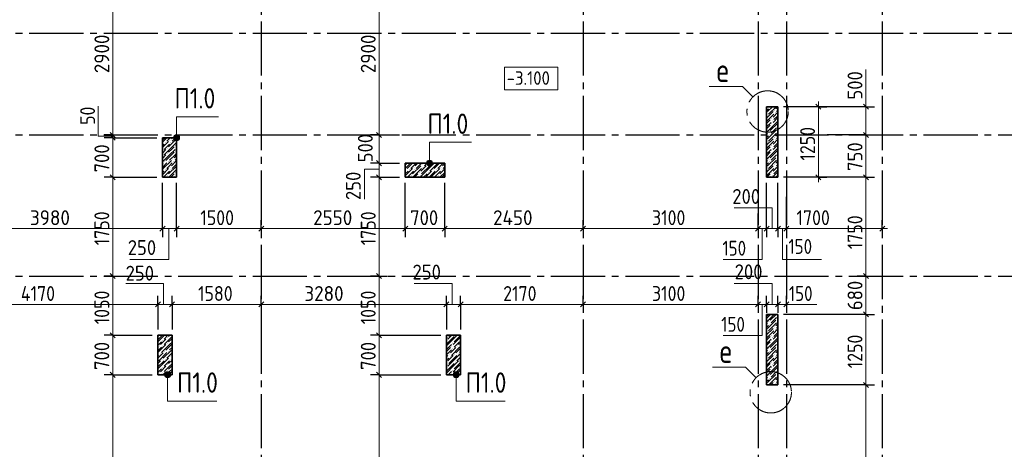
# Model space of a CAD drawing. Header units: millimetres. Extents: x 0 to 21000, y 0 to 14850.
# Tile 12 of 16: x 8432 to 15698, y 5747 to 8918. Entities that reach past the tile are written whole.
import ezdxf

# ---------------------------------------------------------------- set-up
doc = ezdxf.new("R2010")
doc.units = ezdxf.units.MM
doc.linetypes.add('______5', pattern=[550, 400, -50, 50, -50])
for name, color, linetype, lineweight in [('Standard', 7, 'Continuous', 25), ('ЖБ Пилон', 180, 'Continuous', 25), ('Общий01', 7, 'Continuous', 13), ('Позиционная метка диаметр_ шаг', 7, 'Continuous', 13), ('Позиционная метка линия выноска', 7, 'Continuous', 13), ('Примечания', 7, 'Continuous', 13), ('Размерная линия_ общее', 7, 'Continuous', 13)]:
    doc.layers.add(name, color=color, linetype=linetype, lineweight=lineweight)
doc.layers.add('ЖБ Стена верхний уровень', color=7, linetype='Continuous', lineweight=25, true_color=0x006e00)
doc.layers.add('Оси', color=7, linetype='______5', true_color=0x656565)
doc.styles.add('ISOCPEUR', font='txt')

msp = doc.modelspace()

# ---------------------------------------------------------------- hatches: boundary and pattern name
at = {"layer": 'ЖБ Пилон', "linetype": 'Continuous', "lineweight": 18, "transparency": 33554687}
for points in [[(9505.7, 8010.5), (9508.2, 8013), (9510.7, 8010.5), (9508.2, 8008)], [(9538.8, 8029.5), (9541.3, 8032), (9543.8, 8029.5), (9541.3, 8027)], [(9545.7, 8010.5), (9548.2, 8013), (9550.7, 8010.5), (9548.2, 8008)], [(9485.7, 7950.5), (9488.2, 7953), (9490.7, 7950.5), (9488.2, 7948)], [(9518.8, 7969.5), (9521.2, 7972), (9523.8, 7969.5), (9521.2, 7967)], [(9518.8, 7929.5), (9521.2, 7932), (9523.8, 7929.5), (9521.2, 7927)], [(9578.8, 7989.5), (9581.2, 7992), (9583.8, 7989.5), (9581.2, 7987)], [(9578.8, 7949.5), (9581.2, 7952), (9583.8, 7949.5), (9581.2, 7947)], [(9585.7, 7970.5), (9588.2, 7973), (9589.6, 7971.6), (9589.6, 7969.5), (9588.2, 7968)], [(9485.7, 7910.5), (9488.2, 7913), (9490.7, 7910.5), (9488.2, 7908)], [(9498.8, 7869.5), (9501.3, 7872), (9503.8, 7869.5), (9501.3, 7867)], [(9525.7, 7870.5), (9528.2, 7873), (9530.7, 7870.5), (9528.2, 7868)], [(9558.8, 7889.5), (9561.2, 7892), (9563.8, 7889.5), (9561.2, 7887)], [(9565.7, 7870.5), (9568.2, 7873), (9570.7, 7870.5), (9568.2, 7868)], [(11398.8, 7849.5), (11401.3, 7852), (11403.8, 7849.5), (11401.3, 7847)], [(11438.8, 7849.5), (11441.3, 7852), (11443.8, 7849.5), (11441.3, 7847)], [(11465.7, 7850.5), (11468.2, 7853), (11470.7, 7850.5), (11468.2, 7848)], [(9505.7, 7810.5), (9508.2, 7813), (9510.7, 7810.5), (9508.2, 7808)], [(9538.8, 7829.5), (9541.3, 7832), (9543.8, 7829.5), (9541.3, 7827)], [(9545.7, 7810.5), (9548.2, 7813), (9550.7, 7810.5), (9548.2, 7808)], [(9578.8, 7789.5), (9581.2, 7792), (9583.8, 7789.5), (9581.2, 7787)], [(11278.8, 7809.5), (11281.2, 7812), (11283.8, 7809.5), (11281.2, 7807)], [(11305.7, 7810.5), (11308.2, 7813), (11310.7, 7810.5), (11308.2, 7808)], [(11338.8, 7829.5), (11341.3, 7832), (11343.8, 7829.5), (11341.3, 7827)], [(11345.7, 7810.5), (11348.2, 7813), (11350.7, 7810.5), (11348.2, 7808)], [(11378.8, 7789.5), (11381.2, 7792), (11383.8, 7789.5), (11381.2, 7787)], [(11405.7, 7830.5), (11408.2, 7833), (11410.7, 7830.5), (11408.2, 7828)], [(11445.7, 7790.5), (11448.2, 7793), (11450.7, 7790.5), (11448.2, 7788)], [(11478.8, 7809.5), (11481.2, 7812), (11483.8, 7809.5), (11481.2, 7807)], [(11505.7, 7810.5), (11508.2, 7813), (11510.7, 7810.5), (11508.2, 7808)], [(11538.8, 7829.5), (11541.3, 7832), (11543.8, 7829.5), (11541.3, 7827)], [(11545.7, 7810.5), (11548.2, 7813), (11550.7, 7810.5), (11548.2, 7808)], [(9518.8, 7769.5), (9521.2, 7772), (9523.8, 7769.5), (9521.2, 7767)], [(9585.7, 7770.5), (9588.2, 7773), (9589.6, 7771.6), (9589.6, 7769.5), (9588.2, 7768)], [(11318.8, 7769.5), (11321.2, 7772), (11323.8, 7769.5), (11321.2, 7767)], [(11385.7, 7770.5), (11388.2, 7773), (11390.7, 7770.5), (11388.2, 7768)], [(11518.8, 7769.5), (11521.2, 7772), (11523.8, 7769.5), (11521.2, 7767)], [(9485.7, 6550.5), (9488.2, 6553), (9490.7, 6550.5), (9488.2, 6548)], [(9518.8, 6569.5), (9521.2, 6572), (9523.8, 6569.5), (9521.2, 6567)], [(11582.8, 6588.5), (11581.3, 6587), (11581.3, 6588.5)], [(11581.3, 6551.9), (11583.8, 6549.5), (11581.3, 6547)], [(11585.7, 6570.5), (11588.2, 6573), (11590.7, 6570.5), (11588.2, 6568)], [(11648.6, 6588.5), (11648.2, 6588), (11647.7, 6588.5)], [(9458.8, 6509.5), (9461.2, 6512), (9463.8, 6509.5), (9461.2, 6507)], [(9485.7, 6510.5), (9488.2, 6513), (9490.7, 6510.5), (9488.2, 6508)], [(9498.8, 6469.5), (9501.3, 6472), (9503.8, 6469.5), (9501.3, 6467)], [(9518.8, 6529.5), (9521.2, 6532), (9523.8, 6529.5), (9521.2, 6527)], [(9525.7, 6470.5), (9528.2, 6473), (9530.7, 6470.5), (9528.2, 6468)], [(11618.8, 6509.5), (11621.2, 6512), (11623.8, 6509.5), (11621.2, 6507)], [(11625.7, 6530.5), (11628.2, 6533), (11630.7, 6530.5), (11628.2, 6528)], [(11625.7, 6490.5), (11628.2, 6493), (11630.7, 6490.5), (11628.2, 6488)], [(11658.7, 6509.5), (11661.2, 6512), (11663.8, 6509.5), (11661.2, 6507)], [(9465.7, 6450.5), (9468.2, 6453), (9470.7, 6450.5), (9468.2, 6448)], [(9478.8, 6409.5), (9481.2, 6412), (9483.8, 6409.5), (9481.2, 6407)], [(9505.7, 6410.5), (9508.2, 6413), (9510.7, 6410.5), (9508.2, 6408)], [(9538.8, 6429.5), (9541.3, 6432), (9543.8, 6429.5), (9541.3, 6427)], [(9545.7, 6410.5), (9548.2, 6413), (9550.7, 6410.5), (9548.2, 6408)], [(11598.8, 6449.5), (11601.3, 6452), (11603.8, 6449.5), (11601.3, 6447)], [(11605.7, 6430.5), (11608.2, 6433), (11610.7, 6430.5), (11608.2, 6428)], [(11638.8, 6449.5), (11641.3, 6452), (11643.8, 6449.5), (11641.3, 6447)], [(11665.7, 6450.5), (11668.2, 6453), (11670.7, 6450.5), (11668.2, 6448)], [(11678.8, 6409.5), (11681.2, 6412), (11683.8, 6409.5), (11681.2, 6407)], [(9485.7, 6350.5), (9488.2, 6353), (9490.7, 6350.5), (9488.2, 6348)], [(9518.8, 6369.5), (9521.2, 6372), (9523.8, 6369.5), (9521.2, 6367)], [(9518.8, 6329.5), (9521.2, 6332), (9523.8, 6329.5), (9521.2, 6327)], [(11581.3, 6391.9), (11583.8, 6389.5), (11581.3, 6387)], [(11581.3, 6351.9), (11583.8, 6349.5), (11581.3, 6347)], [(11585.7, 6370.5), (11588.2, 6373), (11590.7, 6370.5), (11588.2, 6368)], [(11625.7, 6330.5), (11628.2, 6333), (11630.7, 6330.5), (11628.2, 6328)], [(11645.7, 6390.5), (11648.2, 6393), (11650.7, 6390.5), (11648.2, 6388)], [(9458.8, 6309.5), (9461.2, 6312), (9463.8, 6309.5), (9461.2, 6307)], [(9485.7, 6310.5), (9488.2, 6313), (9490.7, 6310.5), (9488.2, 6308)], [(11618.8, 6309.5), (11621.2, 6312), (11623.8, 6309.5), (11621.2, 6307)], [(11658.7, 6309.5), (11661.2, 6312), (11663.8, 6309.5), (11661.2, 6307)]]:
    msp.add_hatch(color=7, dxfattribs=at).paths.add_polyline_path(points, flags=16)
at = {"layer": 'ЖБ Стена верхний уровень', "linetype": 'Continuous', "lineweight": 18, "transparency": 33554687}
for points in [[(13945.7, 8210.5), (13948.2, 8213), (13950.7, 8210.5), (13948.2, 8208)], [(13965.7, 8270.5), (13968.2, 8273), (13970.7, 8270.5), (13968.2, 8268)], [(13998.8, 8249.5), (14001.3, 8252), (14003.8, 8249.5), (14001.3, 8247)], [(14005.7, 8230.5), (14008.2, 8233), (14010.7, 8230.5), (14008.2, 8228)], [(13978.8, 8189.5), (13981.3, 8192), (13983.8, 8189.5), (13981.3, 8187)], [(13978.8, 8149.5), (13981.3, 8152), (13983.8, 8149.5), (13981.3, 8147)], [(13985.7, 8170.5), (13988.2, 8173), (13990.7, 8170.5), (13988.2, 8168)], [(13958.7, 8089.5), (13961.2, 8092), (13963.8, 8089.5), (13961.2, 8087)], [(13965.7, 8070.5), (13968.2, 8073), (13970.7, 8070.5), (13968.2, 8068)], [(14018.8, 8109.5), (14021.2, 8112), (14023.8, 8109.5), (14021.2, 8107)], [(14025.7, 8130.5), (14027.1, 8132), (14027.1, 8129.1)], [(14025.7, 8090.5), (14027.1, 8092), (14027.1, 8089.1)], [(13945.7, 8010.5), (13948.2, 8013), (13950.7, 8010.5), (13948.2, 8008)], [(13998.8, 8049.5), (14001.3, 8052), (14003.8, 8049.5), (14001.3, 8047)], [(14005.7, 8030.5), (14008.2, 8033), (14010.7, 8030.5), (14008.2, 8028)], [(13978.8, 7989.5), (13981.3, 7992), (13983.8, 7989.5), (13981.3, 7987)], [(13978.8, 7949.5), (13981.3, 7952), (13983.8, 7949.5), (13981.3, 7947)], [(13985.7, 7970.5), (13988.2, 7973), (13990.7, 7970.5), (13988.2, 7968)], [(14025.7, 7930.5), (14027.1, 7932), (14027.1, 7929.1)], [(13958.7, 7889.5), (13961.2, 7892), (13963.8, 7889.5), (13961.2, 7887)], [(13965.7, 7870.5), (13968.2, 7873), (13970.7, 7870.5), (13968.2, 7868)], [(13998.8, 7849.5), (14001.3, 7852), (14003.8, 7849.5), (14001.3, 7847)], [(14018.8, 7909.5), (14021.2, 7912), (14023.8, 7909.5), (14021.2, 7907)], [(14025.7, 7890.5), (14027.1, 7892), (14027.1, 7889.1)], [(13945.7, 7810.5), (13948.2, 7813), (13950.7, 7810.5), (13948.2, 7808)], [(13978.8, 7789.5), (13981.3, 7792), (13983.8, 7789.5), (13981.3, 7787)], [(14005.7, 7830.5), (14008.2, 7833), (14010.7, 7830.5), (14008.2, 7828)], [(13985.7, 7770.5), (13988.2, 7773), (13990.7, 7770.5), (13988.2, 7768)], [(13958.7, 6689.5), (13961.2, 6692), (13963.8, 6689.5), (13961.2, 6687)], [(14018.8, 6709.5), (14021.2, 6712), (14023.8, 6709.5), (14021.2, 6707)], [(14025.7, 6730.5), (14027.1, 6732), (14027.1, 6729.1)], [(14025.7, 6690.5), (14027.1, 6692), (14027.1, 6689.1)], [(13945.7, 6610.5), (13948.2, 6613), (13950.7, 6610.5), (13948.2, 6608)], [(13965.7, 6670.5), (13968.2, 6673), (13970.7, 6670.5), (13968.2, 6668)], [(13998.8, 6649.5), (14001.3, 6652), (14003.8, 6649.5), (14001.3, 6647)], [(14005.7, 6630.5), (14008.2, 6633), (14010.7, 6630.5), (14008.2, 6628)], [(13978.8, 6589.5), (13981.3, 6592), (13983.8, 6589.5), (13981.3, 6587)], [(13978.8, 6549.5), (13981.3, 6552), (13983.8, 6549.5), (13981.3, 6547)], [(13985.7, 6570.5), (13988.2, 6573), (13990.7, 6570.5), (13988.2, 6568)], [(13958.7, 6489.5), (13961.2, 6492), (13963.8, 6489.5), (13961.2, 6487)], [(13965.7, 6470.5), (13968.2, 6473), (13970.7, 6470.5), (13968.2, 6468)], [(14018.8, 6509.5), (14021.2, 6512), (14023.8, 6509.5), (14021.2, 6507)], [(14025.7, 6530.5), (14027.1, 6532), (14027.1, 6529.1)], [(14025.7, 6490.5), (14027.1, 6492), (14027.1, 6489.1)], [(13945.7, 6410.5), (13948.2, 6413), (13950.7, 6410.5), (13948.2, 6408)], [(13998.8, 6449.5), (14001.3, 6452), (14003.8, 6449.5), (14001.3, 6447)], [(14005.7, 6430.5), (14008.2, 6433), (14010.7, 6430.5), (14008.2, 6428)], [(13978.8, 6389.5), (13981.3, 6392), (13983.8, 6389.5), (13981.3, 6387)], [(13978.8, 6349.5), (13981.3, 6352), (13983.8, 6349.5), (13981.3, 6347)], [(13985.7, 6370.5), (13988.2, 6373), (13990.7, 6370.5), (13988.2, 6368)], [(14025.7, 6330.5), (14027.1, 6332), (14027.1, 6329.1)], [(13958.7, 6289.5), (13961.2, 6292), (13963.8, 6289.5), (13961.2, 6287)], [(13965.7, 6270.5), (13968.2, 6273), (13970.7, 6270.5), (13968.2, 6268)], [(13998.8, 6249.5), (14001.3, 6252), (14003.8, 6249.5), (14001.3, 6247)], [(14018.8, 6309.5), (14021.2, 6312), (14023.8, 6309.5), (14021.2, 6307)], [(14025.7, 6290.5), (14027.1, 6292), (14027.1, 6289.1)], [(14005.7, 6230.5), (14008.2, 6233), (14010.7, 6230.5), (14008.2, 6228)]]:
    msp.add_hatch(color=7, dxfattribs=at).paths.add_polyline_path(points, flags=16)
at = {"layer": 'Позиционная метка линия выноска', "linetype": 'Continuous', "lineweight": 13, "transparency": 33554687}
for points in [[(9570.3, 8058.2), (9601, 8066.1), (9578.5, 8066.2)], [(9570.3, 8058.2), (9609, 8058), (9601, 8066.1)], [(9578.5, 8066.2), (9601, 8066.1), (9589.7, 8069.3)], [(9567.1, 8046.9), (9609, 8058), (9570.3, 8058.2)], [(9567.1, 8046.9), (9612.1, 8046.7), (9609, 8058)], [(9570.2, 8035.7), (9612.1, 8046.7), (9567.1, 8046.9)], [(9570.2, 8035.7), (9608.9, 8035.5), (9612.1, 8046.7)], [(9578.3, 8027.5), (9608.9, 8035.5), (9570.2, 8035.7)], [(9578.3, 8027.5), (9600.8, 8027.4), (9608.9, 8035.5)], [(9600.8, 8027.4), (9578.3, 8027.5), (9589.5, 8024.3)], [(11433.8, 7859.4), (11475.7, 7870.5), (11437, 7870.7)], [(11433.8, 7859.4), (11478.8, 7859.2), (11475.7, 7870.5)], [(11436.9, 7848.2), (11478.8, 7859.2), (11433.8, 7859.4)], [(11436.9, 7848.2), (11475.6, 7848), (11478.8, 7859.2)], [(11445, 7840), (11475.6, 7848), (11436.9, 7848.2)], [(11437, 7870.7), (11467.6, 7878.6), (11445.1, 7878.7)], [(11437, 7870.7), (11475.7, 7870.5), (11467.6, 7878.6)], [(11445, 7840), (11467.5, 7839.9), (11475.6, 7848)], [(11445.1, 7878.7), (11467.6, 7878.6), (11456.4, 7881.8)], [(11467.5, 7839.9), (11445, 7840), (11456.2, 7836.8)], [(9543, 6308.1), (9504.3, 6308.1), (9501.2, 6296.8)], [(9543, 6308.1), (9501.2, 6296.8), (9546.2, 6296.8)], [(9546.2, 6296.8), (9501.2, 6296.8), (9504.3, 6285.6)], [(9534.9, 6316.2), (9512.4, 6316.2), (9504.3, 6308.1)], [(9534.9, 6316.2), (9504.3, 6308.1), (9543, 6308.1)], [(9546.2, 6296.8), (9504.3, 6285.6), (9543, 6285.6)], [(9543, 6285.6), (9504.3, 6285.6), (9512.4, 6277.5)], [(9512.4, 6316.2), (9534.9, 6316.2), (9523.6, 6319.3)], [(9543, 6285.6), (9512.4, 6277.5), (9534.9, 6277.5)], [(9534.9, 6277.5), (9512.4, 6277.5), (9523.6, 6274.3)], [(11672.2, 6308.1), (11633.5, 6308.1), (11630.3, 6296.8)], [(11672.2, 6308.1), (11630.3, 6296.8), (11675.3, 6296.8)], [(11675.3, 6296.8), (11630.3, 6296.8), (11633.5, 6285.6)], [(11664.1, 6316.2), (11641.6, 6316.2), (11633.5, 6308.1)], [(11664.1, 6316.2), (11633.5, 6308.1), (11672.2, 6308.1)], [(11675.3, 6296.8), (11633.5, 6285.6), (11672.2, 6285.6)], [(11672.2, 6285.6), (11633.5, 6285.6), (11641.6, 6277.5)], [(11641.6, 6316.2), (11664.1, 6316.2), (11652.8, 6319.3)], [(11672.2, 6285.6), (11641.6, 6277.5), (11664.1, 6277.5)], [(11664.1, 6277.5), (11641.6, 6277.5), (11652.8, 6274.3)]]:
    msp.add_hatch(color=7, dxfattribs=at).paths.add_polyline_path(points)

# ---------------------------------------------------------------- linework, layer by layer
at = {"layer": 'Standard', "color": 7, "linetype": 'Continuous', "lineweight": 13, "transparency": 33554687}
for points in [[(13843.5, 8348.6), (13765.8, 8426.3), (13520.8, 8426.3)], [(13866.7, 6275.6), (13789, 6353.3), (13544, 6353.3)]]:
    msp.add_lwpolyline(points, dxfattribs=at)
at = {"layer": 'Standard', "color": 7, "linetype": '______5', "lineweight": 13, "transparency": 33554687}
for centre in [(13951.4, 8240.7), (13974.6, 6167.7)]:
    msp.add_circle(centre, 152.6, dxfattribs=at)
at = {"layer": 'ЖБ Пилон', "color": 7, "linetype": 'Continuous', "lineweight": 35, "transparency": 33554687}
for p, q in [((9589.6, 8046.8), (9485.5, 8046.8)), ((9485.5, 8046.8), (9485.5, 7755.2)), ((9485.5, 8046.8), (9485.5, 7755.2)), ((9589.6, 8046.8), (9485.5, 8046.8)), ((9589.6, 7755.2), (9589.6, 8046.8)), ((9589.6, 7755.2), (9589.6, 8046.8)), ((11568.8, 7859.3), (11277.1, 7859.3)), ((11277.1, 7859.3), (11277.1, 7755.2)), ((11277.1, 7859.3), (11277.1, 7755.2)), ((11568.8, 7859.3), (11277.1, 7859.3)), ((11568.8, 7755.2), (11568.8, 7859.3)), ((11568.8, 7755.2), (11568.8, 7859.3)), ((9485.5, 7755.2), (9589.6, 7755.2)), ((9485.5, 7755.2), (9589.6, 7755.2)), ((11277.1, 7755.2), (11568.8, 7755.2)), ((11277.1, 7755.2), (11568.8, 7755.2)), ((9556.3, 6588.5), (9452.1, 6588.5)), ((9452.1, 6588.5), (9452.1, 6296.8)), ((9452.1, 6588.5), (9452.1, 6296.8)), ((9556.3, 6588.5), (9452.1, 6588.5)), ((9556.3, 6296.8), (9556.3, 6588.5)), ((9556.3, 6296.8), (9556.3, 6588.5)), ((11685.5, 6588.5), (11581.3, 6588.5)), ((11581.3, 6588.5), (11581.3, 6296.8)), ((11581.3, 6588.5), (11581.3, 6296.8)), ((11685.5, 6588.5), (11581.3, 6588.5)), ((11685.5, 6296.8), (11685.5, 6588.5)), ((11685.5, 6296.8), (11685.5, 6588.5)), ((9452.1, 6296.8), (9556.3, 6296.8)), ((9452.1, 6296.8), (9556.3, 6296.8)), ((11581.3, 6296.8), (11685.5, 6296.8)), ((11581.3, 6296.8), (11685.5, 6296.8))]:
    msp.add_line(p, q, dxfattribs=at)
at = {"layer": 'ЖБ Пилон', "color": 251, "linetype": 'Continuous', "lineweight": 18, "true_color": 0x494949, "transparency": 33554687}
for p, q in [((9504.5, 8046.8), (9485.5, 8027.8)), ((9485.5, 7973.7), (9531.2, 8019.5)), ((9498.2, 8000.5), (9485.5, 7987.8)), ((9518.6, 8046.8), (9491.3, 8019.5)), ((9538.2, 8000.5), (9498.2, 7960.5)), ((9518.2, 8020.5), (9538.2, 8040.5)), ((9589.6, 8037.9), (9531.2, 7979.5)), ((9538.2, 8040.5), (9544.4, 8046.8)), ((9538.2, 7960.5), (9589.6, 8012)), ((9558.6, 8046.8), (9551.3, 8039.5)), ((9584.4, 8046.8), (9558.2, 8020.5)), ((9511.2, 7959.5), (9485.5, 7933.7)), ((9538.2, 7920.5), (9485.5, 7867.8)), ((9538.2, 7960.5), (9498.2, 7920.5)), ((9571.2, 7939.5), (9511.2, 7879.5)), ((9531.2, 7939.5), (9551.3, 7959.5)), ((9578.2, 7960.5), (9538.2, 7920.5)), ((9578.2, 7920.5), (9538.2, 7880.5)), ((9551.3, 7959.5), (9571.2, 7979.5)), ((9578.2, 7920.5), (9589.6, 7932)), ((9511.2, 7919.5), (9485.5, 7893.7)), ((9518.2, 7860.5), (9485.5, 7827.8)), ((9485.5, 7853.7), (9491.3, 7859.5)), ((9551.3, 7879.5), (9491.3, 7819.5)), ((9538.2, 7840.5), (9558.2, 7860.5)), ((9589.6, 7877.9), (9551.3, 7839.5)), ((9589.6, 7852), (9558.2, 7820.5)), ((9589.6, 7917.9), (9571.2, 7899.5)), ((9589.6, 7892), (9578.2, 7880.5)), ((11316.9, 7859.3), (11277.1, 7819.5)), ((11277.1, 7845.4), (11291.1, 7859.3)), ((11331.1, 7859.3), (11291.3, 7819.5)), ((11338.2, 7840.5), (11356.9, 7859.3)), ((11371.1, 7859.3), (11351.3, 7839.5)), ((11396.9, 7859.3), (11358.2, 7820.5)), ((11436.9, 7859.3), (11418.2, 7840.5)), ((11431.2, 7799.5), (11491.1, 7859.3)), ((11516.9, 7859.3), (11458.2, 7800.5)), ((11531.1, 7859.3), (11491.3, 7819.5)), ((11538.2, 7840.5), (11556.9, 7859.3)), ((11568.8, 7857), (11551.3, 7839.5)), ((9485.5, 7773.7), (9531.2, 7819.5)), ((9498.2, 7800.5), (9485.5, 7787.8)), ((9538.2, 7800.5), (9498.2, 7760.5)), ((9518.2, 7820.5), (9538.2, 7840.5)), ((9589.6, 7837.9), (9531.2, 7779.5)), ((9538.2, 7760.5), (9589.6, 7812)), ((9551.3, 7759.5), (9571.2, 7779.5)), ((11277.1, 7765.4), (11331.2, 7819.5)), ((11298.2, 7800.5), (11277.1, 7779.5)), ((11338.2, 7800.5), (11298.2, 7760.5)), ((11318.2, 7820.5), (11338.2, 7840.5)), ((11391.3, 7839.5), (11331.2, 7779.5)), ((11338.2, 7760.5), (11398.2, 7820.5)), ((11351.3, 7759.5), (11371.2, 7779.5)), ((11431.2, 7839.5), (11391.3, 7799.5)), ((11431.2, 7799.5), (11391.3, 7759.5)), ((11458.2, 7840.5), (11398.2, 7780.5)), ((11412.8, 7755.2), (11438.2, 7780.5)), ((11471.2, 7799.5), (11431.2, 7759.5)), ((11498.2, 7800.5), (11452.8, 7755.2)), ((11471.2, 7759.5), (11531.2, 7819.5)), ((11538.2, 7800.5), (11498.2, 7760.5)), ((11518.2, 7820.5), (11538.2, 7840.5)), ((11568.8, 7817), (11531.2, 7779.5)), ((11538.2, 7760.5), (11568.8, 7791.2)), ((11551.3, 7759.5), (11568.8, 7777)), ((11568.8, 7831.2), (11558.2, 7820.5)), ((9511.2, 7759.5), (9506.9, 7755.2)), ((9538.2, 7760.5), (9532.8, 7755.2)), ((9546.9, 7755.2), (9551.3, 7759.5)), ((9578.2, 7760.5), (9572.8, 7755.2)), ((11311.2, 7759.5), (11306.9, 7755.2)), ((11338.2, 7760.5), (11332.8, 7755.2)), ((11346.9, 7755.2), (11351.3, 7759.5)), ((11378.2, 7760.5), (11372.8, 7755.2)), ((11431.2, 7759.5), (11426.9, 7755.2)), ((11471.2, 7759.5), (11466.9, 7755.2)), ((11511.2, 7759.5), (11506.9, 7755.2)), ((11538.2, 7760.5), (11532.8, 7755.2)), ((11546.9, 7755.2), (11551.3, 7759.5)), ((9486.1, 6588.5), (9452.1, 6554.5)), ((9460.3, 6588.5), (9452.1, 6580.4)), ((9471.2, 6559.5), (9452.1, 6540.4)), ((9458.2, 6520.5), (9478.2, 6540.5)), ((9471.2, 6559.5), (9500.3, 6588.5)), ((9511.2, 6559.5), (9471.2, 6519.5)), ((9526.1, 6588.5), (9498.2, 6560.5)), ((9538.2, 6560.5), (9498.2, 6520.5)), ((9540.3, 6588.5), (9531.2, 6579.5)), ((9531.2, 6539.5), (9551.3, 6559.5)), ((9538.2, 6560.5), (9556.3, 6578.7)), ((9551.3, 6559.5), (9556.3, 6564.5)), ((11581.3, 6523.7), (11638.2, 6580.5)), ((11631.2, 6559.5), (11581.3, 6509.5)), ((11620.3, 6588.5), (11591.3, 6559.5)), ((11606.1, 6588.5), (11598.2, 6580.5)), ((11660.3, 6588.5), (11631.2, 6559.5)), ((11671.2, 6559.5), (11631.2, 6519.5)), ((11685.5, 6587.8), (11638.2, 6540.5)), ((11658.2, 6520.5), (11678.2, 6540.5)), ((11671.2, 6559.5), (11685.5, 6573.7)), ((9452.1, 6514.5), (9458.2, 6520.5)), ((9511.2, 6519.5), (9452.1, 6460.4)), ((9478.2, 6500.5), (9452.1, 6474.5)), ((9538.2, 6520.5), (9478.2, 6460.5)), ((9551.3, 6479.5), (9491.3, 6419.5)), ((9556.3, 6524.5), (9511.2, 6479.5)), ((9556.3, 6538.7), (9538.2, 6520.5)), ((9556.3, 6498.7), (9538.2, 6480.5)), ((11618.2, 6520.5), (11581.3, 6483.7)), ((11611.2, 6499.5), (11581.3, 6469.5)), ((11618.2, 6480.5), (11581.3, 6443.7)), ((11611.2, 6459.5), (11631.2, 6479.5)), ((11678.2, 6500.5), (11618.2, 6440.5)), ((11631.2, 6479.5), (11651.3, 6499.5)), ((11638.2, 6500.5), (11658.2, 6520.5)), ((11685.5, 6493.7), (11651.3, 6459.5)), ((11685.5, 6533.7), (11671.2, 6519.5)), ((11685.5, 6467.8), (11678.2, 6460.5)), ((9452.1, 6420.4), (9491.3, 6459.5)), ((9458.2, 6440.5), (9452.1, 6434.5)), ((9498.2, 6400.5), (9452.1, 6354.5)), ((9471.2, 6399.5), (9452.1, 6380.4)), ((9518.2, 6460.5), (9458.2, 6400.5)), ((9471.2, 6359.5), (9531.2, 6419.5)), ((9538.2, 6400.5), (9498.2, 6360.5)), ((9518.2, 6420.5), (9538.2, 6440.5)), ((9556.3, 6404.5), (9531.2, 6379.5)), ((9538.2, 6440.5), (9556.3, 6458.7)), ((9556.3, 6444.5), (9551.3, 6439.5)), ((11591.3, 6439.5), (11581.3, 6429.5)), ((11581.3, 6403.7), (11598.2, 6420.5)), ((11631.2, 6439.5), (11591.3, 6399.5)), ((11631.2, 6399.5), (11591.3, 6359.5)), ((11658.2, 6440.5), (11598.2, 6380.5)), ((11631.2, 6399.5), (11685.5, 6453.7)), ((11671.2, 6399.5), (11631.2, 6359.5)), ((11685.5, 6427.8), (11658.2, 6400.5)), ((9471.2, 6359.5), (9452.1, 6340.4)), ((9458.2, 6320.5), (9478.2, 6340.5)), ((9511.2, 6359.5), (9471.2, 6319.5)), ((9538.2, 6360.5), (9498.2, 6320.5)), ((9556.3, 6324.5), (9528.6, 6296.8)), ((9531.2, 6339.5), (9551.3, 6359.5)), ((9538.2, 6360.5), (9556.3, 6378.7)), ((9556.3, 6338.7), (9538.2, 6320.5)), ((9551.3, 6359.5), (9556.3, 6364.5)), ((11581.3, 6323.7), (11638.2, 6380.5)), ((11631.2, 6359.5), (11581.3, 6309.5)), ((11671.2, 6359.5), (11631.2, 6319.5)), ((11685.5, 6387.8), (11638.2, 6340.5)), ((11658.2, 6320.5), (11678.2, 6340.5)), ((11671.2, 6359.5), (11685.5, 6373.7)), ((11685.5, 6333.7), (11671.2, 6319.5)), ((9452.1, 6314.5), (9458.2, 6320.5)), ((9478.2, 6300.5), (9474.5, 6296.8)), ((9511.2, 6319.5), (9488.6, 6296.8)), ((9538.2, 6320.5), (9514.5, 6296.8)), ((9556.3, 6298.7), (9554.5, 6296.8)), ((11618.2, 6320.5), (11594.5, 6296.8)), ((11611.2, 6299.5), (11608.6, 6296.8)), ((11638.2, 6300.5), (11658.2, 6320.5)), ((11648.6, 6296.8), (11651.3, 6299.5)), ((11678.2, 6300.5), (11674.5, 6296.8))]:
    msp.add_line(p, q, dxfattribs=at)
at = {"layer": 'ЖБ Стена верхний уровень', "color": 7, "linetype": 'Continuous', "lineweight": 35, "transparency": 33554687}
for p, q in [((14027.1, 8276), (13943.8, 8276)), ((13943.8, 8276), (13943.8, 7755.2)), ((13943.8, 8276), (13943.8, 7755.2)), ((14027.1, 8276), (13943.8, 8276)), ((14027.1, 7755.2), (14027.1, 8276)), ((14027.1, 7755.2), (14027.1, 8276)), ((13943.8, 7755.2), (14027.1, 7755.2)), ((13943.8, 7755.2), (14027.1, 7755.2)), ((14027.1, 6742.7), (13943.8, 6742.7)), ((13943.8, 6742.7), (13943.8, 6221.8)), ((13943.8, 6742.7), (13943.8, 6221.8)), ((14027.1, 6742.7), (13943.8, 6742.7)), ((14027.1, 6221.8), (14027.1, 6742.7)), ((14027.1, 6221.8), (14027.1, 6742.7)), ((13943.8, 6221.8), (14027.1, 6221.8)), ((13943.8, 6221.8), (14027.1, 6221.8))]:
    msp.add_line(p, q, dxfattribs=at)
at = {"layer": 'ЖБ Стена верхний уровень', "color": 251, "linetype": 'Continuous', "lineweight": 18, "true_color": 0x494949, "transparency": 33554687}
for p, q in [((13947.8, 8276), (13943.8, 8272)), ((13943.8, 8246.2), (13958.2, 8260.5)), ((13991.3, 8239.5), (13943.8, 8192)), ((13943.8, 8166.2), (13998.2, 8220.5)), ((13987.8, 8276), (13951.3, 8239.5)), ((14013.6, 8276), (13958.2, 8220.5)), ((14027.1, 8235.4), (13991.3, 8199.5)), ((14011.2, 8259.5), (14027.1, 8275.4)), ((14027.1, 8249.5), (14018.2, 8240.5)), ((13978.2, 8160.5), (13943.8, 8126.2)), ((13943.8, 8152), (13951.3, 8159.5)), ((13971.2, 8139.5), (13943.8, 8112)), ((13951.3, 8159.5), (13971.2, 8179.5)), ((14027.1, 8155.4), (13971.2, 8099.5)), ((13978.2, 8120.5), (14027.1, 8169.5)), ((14027.1, 8195.4), (13991.3, 8159.5)), ((14027.1, 8209.5), (13998.2, 8180.5)), ((13978.2, 8120.5), (13943.8, 8086.2)), ((13951.3, 8079.5), (13943.8, 8072)), ((14011.2, 8099.5), (13951.3, 8039.5)), ((14018.2, 8080.5), (13958.2, 8020.5)), ((14018.2, 8120.5), (13978.2, 8080.5)), ((14011.2, 8059.5), (14027.1, 8075.4)), ((13943.8, 8046.2), (13958.2, 8060.5)), ((13991.3, 8039.5), (13943.8, 7992)), ((13943.8, 7966.2), (13998.2, 8020.5)), ((14027.1, 8035.4), (13991.3, 7999.5)), ((14027.1, 7995.4), (13991.3, 7959.5)), ((14027.1, 8009.5), (13998.2, 7980.5)), ((14027.1, 8049.5), (14018.2, 8040.5)), ((13978.2, 7960.5), (13943.8, 7926.2)), ((13943.8, 7952), (13951.3, 7959.5)), ((13971.2, 7939.5), (13943.8, 7912)), ((13978.2, 7920.5), (13943.8, 7886.2)), ((13951.3, 7959.5), (13971.2, 7979.5)), ((14027.1, 7955.4), (13971.2, 7899.5)), ((13978.2, 7920.5), (14027.1, 7969.5)), ((14018.2, 7920.5), (13978.2, 7880.5)), ((13951.3, 7879.5), (13943.8, 7872)), ((13943.8, 7846.2), (13958.2, 7860.5)), ((14011.2, 7899.5), (13951.3, 7839.5)), ((14018.2, 7880.5), (13958.2, 7820.5)), ((14011.2, 7859.5), (14027.1, 7875.4)), ((14027.1, 7849.5), (14018.2, 7840.5)), ((13991.3, 7839.5), (13943.8, 7792)), ((13943.8, 7766.2), (13998.2, 7820.5)), ((13951.3, 7759.5), (13971.2, 7779.5)), ((14027.1, 7835.4), (13991.3, 7799.5)), ((14027.1, 7795.4), (13991.3, 7759.5)), ((14027.1, 7809.5), (13998.2, 7780.5)), ((13946.9, 7755.2), (13951.3, 7759.5)), ((13978.2, 7760.5), (13972.8, 7755.2)), ((14012.8, 7755.2), (14027.1, 7769.5)), ((14027.1, 7755.4), (14026.9, 7755.2)), ((13960.3, 6742.7), (13943.8, 6726.2)), ((13971.2, 6739.5), (13943.8, 6712)), ((13978.2, 6720.5), (13943.8, 6686.2)), ((14011.2, 6699.5), (13951.3, 6639.5)), ((14014.4, 6742.7), (13971.2, 6699.5)), ((13978.2, 6720.5), (14000.3, 6742.7)), ((14018.2, 6720.5), (13978.2, 6680.5)), ((13951.3, 6679.5), (13943.8, 6672)), ((13943.8, 6646.2), (13958.2, 6660.5)), ((13991.3, 6639.5), (13943.8, 6592)), ((13943.8, 6566.2), (13998.2, 6620.5)), ((14018.2, 6680.5), (13958.2, 6620.5)), ((14027.1, 6635.4), (13991.3, 6599.5)), ((14011.2, 6659.5), (14027.1, 6675.4)), ((14027.1, 6649.5), (14018.2, 6640.5)), ((13978.2, 6560.5), (13943.8, 6526.2)), ((13943.8, 6552), (13951.3, 6559.5)), ((13951.3, 6559.5), (13971.2, 6579.5)), ((14027.1, 6555.4), (13971.2, 6499.5)), ((13978.2, 6520.5), (14027.1, 6569.5)), ((14027.1, 6595.4), (13991.3, 6559.5)), ((14027.1, 6609.5), (13998.2, 6580.5)), ((13971.2, 6539.5), (13943.8, 6512)), ((13978.2, 6520.5), (13943.8, 6486.2)), ((13951.3, 6479.5), (13943.8, 6472)), ((14011.2, 6499.5), (13951.3, 6439.5)), ((14018.2, 6480.5), (13958.2, 6420.5)), ((14018.2, 6520.5), (13978.2, 6480.5)), ((14011.2, 6459.5), (14027.1, 6475.4)), ((13943.8, 6446.2), (13958.2, 6460.5)), ((13991.3, 6439.5), (13943.8, 6392)), ((13943.8, 6366.2), (13998.2, 6420.5)), ((14027.1, 6435.4), (13991.3, 6399.5)), ((14027.1, 6395.4), (13991.3, 6359.5)), ((14027.1, 6409.5), (13998.2, 6380.5)), ((14027.1, 6449.5), (14018.2, 6440.5)), ((13978.2, 6360.5), (13943.8, 6326.2)), ((13943.8, 6352), (13951.3, 6359.5)), ((13971.2, 6339.5), (13943.8, 6312)), ((13951.3, 6359.5), (13971.2, 6379.5)), ((14027.1, 6355.4), (13971.2, 6299.5)), ((13978.2, 6320.5), (14027.1, 6369.5)), ((13978.2, 6320.5), (13943.8, 6286.2)), ((13951.3, 6279.5), (13943.8, 6272)), ((13943.8, 6246.2), (13958.2, 6260.5)), ((14011.2, 6299.5), (13951.3, 6239.5)), ((14018.2, 6280.5), (13959.4, 6221.8)), ((14018.2, 6320.5), (13978.2, 6280.5)), ((14011.2, 6259.5), (14027.1, 6275.4)), ((14027.1, 6249.5), (14018.2, 6240.5)), ((13991.3, 6239.5), (13973.6, 6221.8)), ((14027.1, 6235.4), (14013.6, 6221.8))]:
    msp.add_line(p, q, dxfattribs=at)
at = {"layer": 'Общий01', "color": 7, "linetype": 'Continuous', "lineweight": 18, "transparency": 33554687}
msp.add_lwpolyline([(12008.7, 8400.7), (12402, 8400.7), (12402, 8567.4), (12008.7, 8567.4), (12008.7, 8400.7)], dxfattribs=at)
at = {"layer": 'Оси', "color": 8, "linetype": '______5', "lineweight": -3, "transparency": 33554687}
for p, q in [((10214.6, 13855.1), (10214.6, 3536.5)), ((12589.6, 13855.1), (12589.6, 3536.5)), ((13881.3, 13855.1), (13881.3, 3536.5)), ((14089.6, 13855.1), (14089.6, 3536.5)), ((14798, 13855.1), (14798, 3536.5)), ((3001.7, 8817.7), (17901.2, 8817.7)), ((3001.7, 8067.7), (17901.2, 8067.7)), ((3001.7, 7026), (17901.2, 7026))]:
    msp.add_line(p, q, dxfattribs=at)
at = {"layer": 'Позиционная метка линия выноска', "color": 7, "linetype": 'Continuous', "lineweight": 13, "transparency": 33554687}
for p, q in [((9589.7, 8069.3), (9589.7, 8069.3)), ((9567.1, 8046.9), (9567.1, 8046.9)), ((9589.5, 8024.3), (9589.5, 8024.3)), ((9612.1, 8046.7), (9612.1, 8046.7)), ((11433.8, 7859.4), (11433.8, 7859.4)), ((11456.4, 7881.8), (11456.4, 7881.8)), ((11478.8, 7859.2), (11478.8, 7859.2)), ((11456.2, 7836.8), (11456.2, 7836.8)), ((9501.2, 6296.8), (9501.2, 6296.8)), ((9523.6, 6319.3), (9523.6, 6319.3)), ((9523.6, 6274.3), (9523.6, 6274.3)), ((9546.2, 6296.8), (9546.2, 6296.8)), ((11630.3, 6296.8), (11630.3, 6296.8)), ((11652.8, 6319.3), (11652.8, 6319.3)), ((11652.8, 6274.3), (11652.8, 6274.3)), ((11675.3, 6296.8), (11675.3, 6296.8))]:
    msp.add_line(p, q, dxfattribs=at)
for points in [[(9589.6, 8046.8), (9590.2, 8201.5), (9898.6, 8201.5)], [(11456.3, 7859.3), (11456.9, 8014), (11765.2, 8014)], [(9523.6, 6296.8), (9523.6, 6103.2), (9886.2, 6103.2)], [(11652.8, 6296.8), (11652.8, 6103.2), (12015.3, 6103.2)]]:
    msp.add_lwpolyline(points, dxfattribs=at)
for centre in [(9589.6, 8046.8), (11456.3, 7859.3), (9523.6, 6296.8), (11652.8, 6296.8)]:
    msp.add_circle(centre, 22.5, dxfattribs=at)
at = {"layer": 'Примечания', "color": 7, "linetype": 'Continuous', "lineweight": 13, "transparency": 33554687}
for p, q in [((14676.5, 8276), (14676.5, 8551)), ((14089.6, 6816.9), (14314.6, 6816.9))]:
    msp.add_line(p, q, dxfattribs=at)
for points in [[(9118.1, 8059.5), (9009.7, 8059.5), (9009.7, 8280.8)], [(11084, 7813.7), (10975.6, 7813.7), (10975.6, 7592.4)], [(13984.7, 7376.4), (13984.7, 7530.6), (13705.5, 7530.6)], [(9532.1, 7376.4), (9532.1, 7147.3), (9244.6, 7147.3)], [(13911.3, 7376.4), (13911.3, 7147.3), (13623.8, 7147.3)], [(14061.3, 7376.4), (14061.3, 7147.3), (14348.8, 7147.3)], [(9493, 6816.9), (9493, 6971.1), (9213.9, 6971.1)], [(11622.2, 6816.9), (11622.2, 6971.1), (11343, 6971.1)], [(13984.7, 6816.9), (13984.7, 6971.1), (13705.5, 6971.1)], [(13911.3, 6816.9), (13911.3, 6587.8), (13623.8, 6587.8)]]:
    msp.add_lwpolyline(points, dxfattribs=at)
at = {"layer": 'Размерная линия_ общее', "color": 7, "linetype": 'Continuous', "lineweight": 13, "transparency": 33554687}
for p, q in [((9118.1, 8067.7), (9118.1, 9276)), ((11084, 8067.7), (11084, 9276)), ((14326.5, 8276), (14326.5, 8313.5)), ((14676.5, 8276), (14676.5, 8313.5)), ((14676.5, 8067.7), (14676.5, 8276)), ((9118.1, 8046.8), (9118.1, 8067.7)), ((11084, 7859.3), (11084, 8067.7)), ((14676.5, 7755.2), (14676.5, 8067.7)), ((9118.1, 7755.2), (9118.1, 8046.8)), ((11084, 7755.2), (11084, 7859.3)), ((9118.1, 7026), (9118.1, 7755.2)), ((11084, 7026), (11084, 7755.2)), ((14326.5, 7755.2), (14326.5, 7717.7)), ((14676.5, 7026), (14676.5, 7755.2)), ((7827.1, 7376.4), (9485.5, 7376.4)), ((9485.5, 7376.4), (9589.6, 7376.4)), ((9589.6, 7376.4), (10214.6, 7376.4)), ((10214.6, 7376.4), (11277.1, 7376.4)), ((11277.1, 7376.4), (11568.8, 7376.4)), ((11568.8, 7376.4), (12589.6, 7376.4)), ((12589.6, 7376.4), (13881.3, 7376.4)), ((13881.3, 7376.4), (13943.8, 7376.4)), ((13943.8, 7376.4), (14027.1, 7376.4)), ((14027.1, 7376.4), (14089.6, 7376.4)), ((14089.6, 7376.4), (14798, 7376.4)), ((14798, 7376.4), (14835.5, 7376.4)), ((9118.1, 6588.5), (9118.1, 7026)), ((11084, 6588.5), (11084, 7026)), ((14676.5, 6742.7), (14676.5, 7026)), ((7714.6, 6816.9), (9452.1, 6816.9)), ((9452.1, 6816.9), (9556.3, 6816.9)), ((9556.3, 6816.9), (10214.6, 6816.9)), ((10214.6, 6816.9), (11581.3, 6816.9)), ((11581.3, 6816.9), (11685.5, 6816.9)), ((11685.5, 6816.9), (12589.6, 6816.9)), ((12589.6, 6816.9), (13881.3, 6816.9)), ((13881.3, 6816.9), (13943.8, 6816.9)), ((13943.8, 6816.9), (14027.1, 6816.9)), ((14027.1, 6816.9), (14089.6, 6816.9)), ((14089.6, 6816.9), (14127.1, 6816.9)), ((14676.5, 6221.8), (14676.5, 6742.7)), ((9118.1, 6296.8), (9118.1, 6588.5)), ((11084, 6296.8), (11084, 6588.5)), ((14676.5, 4817.7), (14676.5, 6221.8))]:
    msp.add_line(p, q, dxfattribs=at)
at = {"layer": 'Размерная линия_ общее', "color": 7, "linetype": 'Continuous', "lineweight": 25, "transparency": 33554687}
for p, q in [((14345.3, 8257.2), (14307.8, 8294.7)), ((14695.3, 8257.2), (14657.8, 8294.7)), ((9136.8, 8048.9), (9099.3, 8086.4)), ((11102.7, 8048.9), (11065.2, 8086.4)), ((14695.3, 8048.9), (14657.8, 8086.4)), ((9136.8, 8028.1), (9099.3, 8065.6)), ((11102.7, 7840.6), (11065.2, 7878.1)), ((9136.8, 7736.4), (9099.3, 7773.9)), ((11102.7, 7736.4), (11065.2, 7773.9)), ((14345.3, 7736.4), (14307.8, 7773.9)), ((14695.3, 7736.4), (14657.8, 7773.9)), ((9466.7, 7357.7), (9504.2, 7395.2)), ((9570.9, 7357.7), (9608.4, 7395.2)), ((10195.9, 7357.7), (10233.4, 7395.2)), ((11258.4, 7357.7), (11295.9, 7395.2)), ((11550, 7357.7), (11587.5, 7395.2)), ((12570.9, 7357.7), (12608.4, 7395.2)), ((13862.5, 7357.7), (13900, 7395.2)), ((13925, 7357.7), (13962.5, 7395.2)), ((14008.4, 7357.7), (14045.9, 7395.2)), ((14070.9, 7357.7), (14108.4, 7395.2)), ((14779.2, 7357.7), (14816.7, 7395.2)), ((9136.8, 7007.2), (9099.3, 7044.7)), ((11102.7, 7007.2), (11065.2, 7044.7)), ((14695.3, 7007.2), (14657.8, 7044.7)), ((9433.4, 6798.2), (9470.9, 6835.7)), ((9537.5, 6798.2), (9575, 6835.7)), ((10195.9, 6798.2), (10233.4, 6835.7)), ((11562.5, 6798.2), (11600, 6835.7)), ((11666.7, 6798.2), (11704.2, 6835.7)), ((12570.9, 6798.2), (12608.4, 6835.7)), ((13862.5, 6798.2), (13900, 6835.7)), ((13925, 6798.2), (13962.5, 6835.7)), ((14008.4, 6798.2), (14045.9, 6835.7)), ((14070.9, 6798.2), (14108.4, 6835.7)), ((14695.3, 6723.9), (14657.8, 6761.4)), ((9136.8, 6569.7), (9099.3, 6607.2)), ((11102.7, 6569.7), (11065.2, 6607.2)), ((9136.8, 6278.1), (9099.3, 6315.6)), ((11102.7, 6278.1), (11065.2, 6315.6)), ((14695.3, 6203.1), (14657.8, 6240.6))]:
    msp.add_line(p, q, dxfattribs=at)
at = {"layer": 'Размерная линия_ общее', "color": 7, "linetype": 'Continuous', "lineweight": -3, "transparency": 33554687}
for p, q in [((14326.5, 8276), (14068.8, 8276)), ((14326.5, 8276), (14264, 8276)), ((14326.5, 8276), (14389, 8276)), ((14676.5, 8276), (14614, 8276)), ((14676.5, 8276), (14739, 8276)), ((9118.1, 8067.7), (9055.6, 8067.7)), ((9118.1, 8067.7), (9180.6, 8067.7)), ((9118.1, 8067.7), (9177.6, 8067.7)), ((11084, 8067.7), (11021.5, 8067.7)), ((11084, 8067.7), (11146.4, 8067.7)), ((11084, 8067.7), (11235.5, 8067.7)), ((14676.5, 8067.7), (14614, 8067.7)), ((14676.5, 8067.7), (14739, 8067.7)), ((9118.1, 8046.8), (9055.6, 8046.8)), ((9118.1, 8046.8), (9180.6, 8046.8)), ((9118.1, 8046.8), (9443.8, 8046.8)), ((11084, 7859.3), (11021.5, 7859.3)), ((11084, 7859.3), (11146.4, 7859.3)), ((11084, 7859.3), (11235.5, 7859.3)), ((9118.1, 7755.2), (9055.6, 7755.2)), ((9118.1, 7755.2), (9180.6, 7755.2)), ((9118.1, 7755.2), (9443.8, 7755.2)), ((11084, 7755.2), (11021.5, 7755.2)), ((11084, 7755.2), (11146.4, 7755.2)), ((11084, 7755.2), (11235.5, 7755.2)), ((14326.5, 7755.2), (14068.8, 7755.2)), ((14326.5, 7755.2), (14264, 7755.2)), ((14326.5, 7755.2), (14389, 7755.2)), ((14676.5, 7755.2), (14614, 7755.2)), ((14676.5, 7755.2), (14739, 7755.2)), ((9485.5, 7376.4), (9485.5, 7439)), ((9589.6, 7376.4), (9589.6, 7439)), ((10214.6, 7376.4), (10214.6, 7439)), ((11277.1, 7376.4), (11277.1, 7439)), ((11568.8, 7376.4), (11568.8, 7439)), ((12589.6, 7376.4), (12589.6, 7439)), ((13881.3, 7376.4), (13881.3, 7439)), ((13943.8, 7376.4), (13943.8, 7439)), ((14027.1, 7376.4), (14027.1, 7439)), ((14089.6, 7376.4), (14089.6, 7439)), ((14798, 7376.4), (14798, 7439)), ((9485.5, 7376.4), (9485.5, 7313.9)), ((9589.6, 7376.4), (9589.6, 7313.9)), ((10214.6, 7376.4), (10214.6, 7313.9)), ((11277.1, 7376.4), (11277.1, 7313.9)), ((11568.8, 7376.4), (11568.8, 7313.9)), ((12589.6, 7376.4), (12589.6, 7313.9)), ((13881.3, 7376.4), (13881.3, 7313.9)), ((13943.8, 7376.4), (13943.8, 7313.9)), ((14027.1, 7376.4), (14027.1, 7313.9)), ((14089.6, 7376.4), (14089.6, 7313.9)), ((14798, 7376.4), (14798, 7390.2)), ((14798, 7376.4), (14798, 7313.9)), ((9118.1, 7026), (9055.6, 7026)), ((9118.1, 7026), (9180.6, 7026)), ((9118.1, 7026), (9118.1, 7026)), ((11084, 7026), (11021.5, 7026)), ((11084, 7026), (11146.4, 7026)), ((11084, 7026), (11084, 7026)), ((14676.5, 7026), (14614, 7026)), ((14676.5, 7026), (14739, 7026)), ((9452.1, 6816.9), (9452.1, 6879.4)), ((9556.3, 6816.9), (9556.3, 6879.4)), ((10214.6, 6816.9), (10214.6, 6879.4)), ((11581.3, 6816.9), (11581.3, 6879.4)), ((11685.5, 6816.9), (11685.5, 6879.4)), ((12589.6, 6816.9), (12589.6, 6879.4)), ((13881.3, 6816.9), (13881.3, 6879.4)), ((13943.8, 6816.9), (13943.8, 6879.4)), ((14027.1, 6816.9), (14027.1, 6879.4)), ((14089.6, 6816.9), (14089.6, 6879.4)), ((9452.1, 6816.9), (9452.1, 6754.4)), ((9556.3, 6816.9), (9556.3, 6754.4)), ((10214.6, 6816.9), (10214.6, 6754.4)), ((11581.3, 6816.9), (11581.3, 6754.4)), ((11685.5, 6816.9), (11685.5, 6754.4)), ((12589.6, 6816.9), (12589.6, 6754.4)), ((12589.6, 6816.9), (12589.6, 6810)), ((13881.3, 6816.9), (13881.3, 6754.4)), ((13881.3, 6816.9), (13881.3, 6810)), ((13943.8, 6816.9), (13943.8, 6754.4)), ((13943.8, 6816.9), (13943.8, 6784.3)), ((14027.1, 6816.9), (14027.1, 6754.4)), ((14027.1, 6816.9), (14027.1, 6784.3)), ((14089.6, 6816.9), (14089.6, 6754.4)), ((14089.6, 6816.9), (14089.6, 6795.9)), ((14676.5, 6742.7), (14614, 6742.7)), ((14676.5, 6742.7), (14739, 6742.7)), ((9118.1, 6588.5), (9055.6, 6588.5)), ((9118.1, 6588.5), (9180.6, 6588.5)), ((9118.1, 6588.5), (9410.5, 6588.5)), ((11084, 6588.5), (11021.5, 6588.5)), ((11084, 6588.5), (11146.4, 6588.5)), ((11084, 6588.5), (11539.6, 6588.5)), ((9118.1, 6296.8), (9055.6, 6296.8)), ((9118.1, 6296.8), (9180.6, 6296.8)), ((9118.1, 6296.8), (9410.5, 6296.8)), ((11084, 6296.8), (11021.5, 6296.8)), ((11084, 6296.8), (11146.4, 6296.8)), ((11084, 6296.8), (11539.6, 6296.8)), ((14676.5, 6221.8), (14614, 6221.8)), ((14676.5, 6221.8), (14739, 6221.8))]:
    msp.add_line(p, q, dxfattribs=at)
for points in [[(14676.5, 8276), (14668, 8276), (14668, 8276), (14068.8, 8276)], [(14676.5, 8067.7), (14668, 8067.7), (14668, 8067.7), (14391.2, 8067.7)], [(9485.5, 7376.4), (9485.5, 7385), (9485.5, 7385), (9485.5, 7385), (9485.5, 7385), (9485.5, 7385), (9485.5, 7385), (9485.5, 7385), (9485.5, 7385), (9485.5, 7385), (9485.5, 7385), (9485.5, 7385), (9485.5, 7385), (9485.5, 7471.2), (9485.5, 7471.2), (9485.5, 7713.5)], [(9589.6, 7376.4), (9589.6, 7385), (9589.6, 7385), (9589.6, 7385), (9589.6, 7385), (9589.6, 7385), (9589.6, 7385), (9589.6, 7385), (9589.6, 7385), (9589.6, 7385), (9589.6, 7385), (9589.6, 7385), (9589.6, 7385), (9589.6, 7472.9), (9589.6, 7472.9), (9589.6, 7713.5)], [(11277.1, 7376.4), (11277.1, 7385), (11277.1, 7385), (11277.1, 7385), (11277.1, 7385), (11277.1, 7385), (11277.1, 7385), (11277.1, 7385), (11277.1, 7385), (11277.1, 7501.4), (11277.1, 7501.4), (11277.1, 7713.5)], [(11568.8, 7376.4), (11568.8, 7385), (11568.8, 7385), (11568.8, 7385), (11568.8, 7385), (11568.8, 7385), (11568.8, 7385), (11568.8, 7506.3), (11568.8, 7506.3), (11568.8, 7713.5)], [(13943.8, 7376.4), (13943.8, 7385), (13943.8, 7385), (13943.8, 7713.5)], [(14027.1, 7376.4), (14027.1, 7385), (14027.1, 7385), (14027.1, 7713.5)], [(14676.5, 7755.2), (14668, 7755.2), (14668, 7755.2), (14668, 7755.2), (14668, 7755.2), (14068.8, 7755.2)], [(14089.6, 7376.4), (14089.6, 7385), (14089.6, 7385), (14089.6, 7611.4)], [(13881.3, 7376.4), (13881.3, 7385), (13881.3, 7385), (13881.3, 7486.5)], [(10214.6, 7376.4), (10214.6, 7385), (10214.6, 7385), (10214.6, 7385), (10214.6, 7385), (10214.6, 7385), (10214.6, 7385), (10214.6, 7385), (10214.6, 7385), (10214.6, 7385), (10214.6, 7385), (10214.6, 7402.1)], [(12589.6, 7376.4), (12589.6, 7385), (12589.6, 7385), (12589.6, 7385), (12589.6, 7385), (12589.6, 7393.6)], [(14676.5, 7026), (14668, 7026), (14668, 7026), (14668, 7026), (14668, 7026), (14668, 7026), (14668, 7026), (14612.2, 7026)], [(9452.1, 6816.9), (9452.1, 6700.1), (9452.1, 6700.1), (9452.1, 6630.2)], [(9556.3, 6816.9), (9556.3, 6697.5), (9556.3, 6697.5), (9556.3, 6630.2)], [(10214.6, 6816.9), (10214.6, 6681.3), (10214.6, 6681.3), (10214.6, 6671.1)], [(11581.3, 6816.9), (11581.3, 6647.6), (11581.3, 6647.6), (11581.3, 6630.2)], [(11685.5, 6816.9), (11685.5, 6645), (11685.5, 6645), (11685.5, 6630.2)], [(14676.5, 6742.7), (14668, 6742.7), (14668, 6742.7), (14668, 6742.7), (14668, 6742.7), (14668, 6742.7), (14668, 6742.7), (14668, 6742.7), (14668, 6742.7), (14068.8, 6742.7)], [(14676.5, 6221.8), (14668, 6221.8), (14668, 6221.8), (14668, 6221.8), (14668, 6221.8), (14668, 6221.8), (14668, 6221.8), (14668, 6221.8), (14668, 6221.8), (14668, 6221.8), (14668, 6221.8), (14068.8, 6221.8)]]:
    msp.add_lwpolyline(points, dxfattribs=at)
at = {"layer": 'Размерная линия_ общее', "color": 7, "linetype": 'Continuous', "lineweight": 13, "transparency": 33554687}
for points in [[(14326.5, 7755.2), (14326.5, 7843.6), (14326.5, 7843.6), (14326.5, 8276)], [(9118.1, 4401), (9118.1, 5155.8), (9118.1, 5155.8), (9118.1, 6296.8)], [(11084, 4401), (11084, 5159), (11084, 5159), (11084, 6296.8)]]:
    msp.add_lwpolyline(points, dxfattribs=at)

# ---------------------------------------------------------------- texts
at = {"layer": 'Общий01', "color": 7, "linetype": 'Continuous', "lineweight": 35, "transparency": 33554687, "char_height": 175, "width": 190.4, "attachment_point": 7, "style": 'ISOCPEUR'}
for insert in [(13575.2, 8457.8), (13598.3, 6384.8)]:
    msp.add_mtext('\\W0.78;е', dxfattribs=dict(at, insert=insert))
at = {"layer": 'Общий01', "color": 7, "linetype": 'Continuous', "lineweight": 18, "transparency": 33554687, "insert": (12025.4, 8437.4), "char_height": 100, "width": 404.705, "attachment_point": 7, "style": 'ISOCPEUR'}
msp.add_mtext('\\W0.90;-3.100', dxfattribs=at)
at = {"layer": 'Позиционная метка диаметр_ шаг', "color": 7, "linetype": 'Continuous', "lineweight": 25, "transparency": 33554687, "char_height": 150, "attachment_point": 7, "style": 'ISOCPEUR'}
for insert, width in [((9574.3, 8262.9), 408.655), ((11441, 8075.4), 408.659), ((9593.1, 6164.6), 408.655), ((11722.3, 6164.6), 408.655)]:
    msp.add_mtext('\\W0.85;П1.0', dxfattribs=dict(at, insert=insert, width=width))
at = {"layer": 'Размерная линия_ общее', "color": 7, "linetype": 'Continuous', "lineweight": 25, "transparency": 33554687, "char_height": 110, "attachment_point": 7, "rotation": 90, "style": 'ISOCPEUR'}
for s, insert, width in [('\\W0.93;2900', (9093.1, 8523.3), 359.047), ('\\W0.93;2900', (11059, 8523.3), 359.047), ('\\W0.91;500', (14651.5, 8328.1), 280.994), ('\\W0.87;50', (8988.2, 8141.6), 201.966), ('\\W0.87;1250', (14301.5, 7878.1), 333.455), ('\\W0.91;500', (11037.6, 7865.1), 280.994), ('\\W0.91;700', (9093.1, 7791), 280.994), ('\\W0.91;750', (14651.5, 7801.4), 280.994), ('\\W0.91;250', (10948.7, 7586.6), 280.994), ('\\W0.87;1750', (9093.1, 7253.1), 333.451), ('\\W0.87;1750', (11059, 7253.1), 333.451), ('\\W0.87;1750', (14651.5, 7223.9), 333.458), ('\\W0.91;680', (14651.5, 6774.3), 280.99), ('\\W0.87;1050', (9093.1, 6669.7), 333.451), ('\\W0.87;1050', (11059, 6669.7), 333.451), ('\\W0.87;1250', (14651.5, 6344.7), 333.451), ('\\W0.91;700', (9093.1, 6332.7), 280.994), ('\\W0.91;700', (11059, 6332.7), 280.994)]:
    msp.add_mtext(s, dxfattribs=dict(at, insert=insert, width=width))
at = {"layer": 'Размерная линия_ общее', "color": 7, "linetype": 'Continuous', "lineweight": 25, "transparency": 33554687, "char_height": 110, "attachment_point": 7, "style": 'ISOCPEUR'}
for s, insert, width in [('\\W0.91;200', (13690.6, 7558.3), 280.994), ('\\W0.93;3980', (8507.8, 7401.5), 359.05), ('\\W0.87;1500', (9764.6, 7401.5), 333.451), ('\\W0.93;2550', (10597.4, 7401.5), 359.047), ('\\W0.91;700', (11313, 7401.5), 280.99), ('\\W0.93;2450', (11925.2, 7401.5), 370.193), ('\\W0.87;3100', (13098, 7401.5), 333.451), ('\\W0.87;1700', (14164.6, 7401.5), 333.451), ('\\W0.91;250', (9229, 7181), 280.994), ('\\W0.83;150', (13617.9, 7176.3), 254.286), ('\\W0.83;150', (14105, 7189), 254.286), ('\\W0.91;250', (9213.4, 6991.9), 280.994), ('\\W0.91;250', (11330.7, 7000.3), 280.99), ('\\W0.91;200', (13708.1, 7002.3), 280.994), ('\\W0.87;4170', (8440.4, 6841.9), 344.708), ('\\W0.87;1580', (9748, 6841.9), 333.451), ('\\W0.93;3280', (10532.8, 6841.9), 359.047), ('\\W0.87;2170', (12000, 6841.9), 333.455), ('\\W0.87;3100', (13098, 6841.9), 333.451), ('\\W0.83;150', (14108.4, 6841.9), 254.286), ('\\W0.83;150', (13609.1, 6614.5), 254.282)]:
    msp.add_mtext(s, dxfattribs=dict(at, insert=insert, width=width))

doc.saveas('drawing.dxf')
